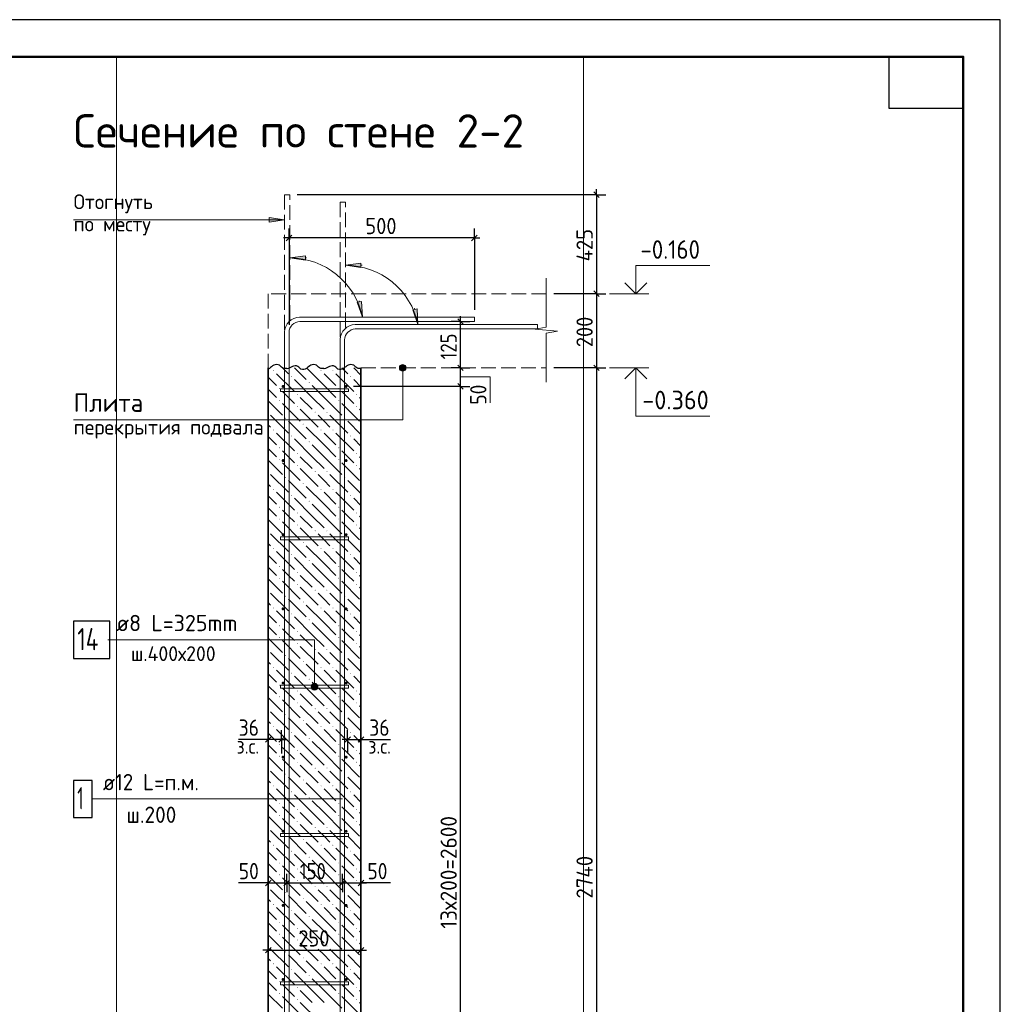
# Model space of a CAD drawing. Header units: millimetres. Extents: x 0 to 42000, y 0 to 29700.
# Tile 18 of 18: x 28773 to 42000, y 16419 to 29700. Entities that reach past the tile are written whole.
import ezdxf

# ---------------------------------------------------------------- set-up
doc = ezdxf.new("R2010")
doc.units = ezdxf.units.MM
doc.linetypes.add('______2', pattern=[270, 200, -70])
for name, color, linetype, lineweight in [('Standard', 7, 'Continuous', 25), ('ЖБ Перекрытие верхний уровень', 7, '______2', 25), ('ЖБ Стена верхний уровень', 7, 'Continuous', 35), ('Заголовок чертежа', 7, 'Continuous', 25), ('Позиционная метка диаметр_ шаг', 7, 'Continuous', 13), ('Позиционная метка линия выноска', 7, 'Continuous', 13), ('Примечания', 7, 'Continuous', 13), ('Стена фоновая арматура У1', 7, 'Continuous', 18), ('Стена фоновая арматура Х1', 7, 'Continuous', 35), ('Стена фоновая затяжка С-обр.', 52, 'Continuous', 25)]:
    doc.layers.add(name, color=color, linetype=linetype, lineweight=lineweight)
doc.layers.add('Размерная выноска', color=7, linetype='Continuous')
doc.styles.add('ISOCPEUR', font='txt')

msp = doc.modelspace()

# ---------------------------------------------------------------- hatches: boundary and pattern name
at = {"layer": 'ЖБ Стена верхний уровень', "linetype": 'Continuous', "lineweight": 18, "transparency": 33554687}
for points in [[(32191, 24965), (32198, 24972), (32204, 24965), (32198, 24959)], [(32831, 24965), (32838, 24972), (32844, 24965), (32838, 24959)], [(32991, 24965), (32998, 24972), (33004, 24965), (32998, 24959)], [(32431, 24885), (32438, 24892), (32444, 24885), (32438, 24879)], [(33231, 24885), (33238, 24892), (33244, 24885), (33238, 24879)], [(32271, 24725), (32278, 24732), (32284, 24725), (32278, 24719)], [(32671, 24805), (32678, 24812), (32684, 24805), (32678, 24799)], [(33071, 24725), (33078, 24732), (33084, 24725), (33078, 24719)], [(32271, 24565), (32278, 24572), (32284, 24565), (32278, 24559)], [(32511, 24645), (32518, 24652), (32524, 24645), (32518, 24639)], [(33071, 24565), (33078, 24572), (33084, 24565), (33078, 24559)], [(33311, 24645), (33318, 24652), (33324, 24645), (33318, 24639)], [(32511, 24485), (32518, 24492), (32524, 24485), (32518, 24479)], [(33311, 24485), (33318, 24492), (33324, 24485), (33318, 24479)], [(32351, 24325), (32358, 24332), (32364, 24325), (32358, 24319)], [(32751, 24405), (32758, 24412), (32764, 24405), (32758, 24399)], [(32911, 24405), (32918, 24412), (32924, 24405), (32918, 24399)], [(33151, 24325), (33158, 24332), (33164, 24325), (33158, 24319)], [(32191, 24165), (32198, 24172), (32204, 24165), (32198, 24159)], [(32591, 24245), (32598, 24252), (32604, 24245), (32598, 24239)], [(32831, 24165), (32838, 24172), (32844, 24165), (32838, 24159)], [(32991, 24165), (32998, 24172), (33004, 24165), (32998, 24159)], [(32431, 24085), (32438, 24092), (32444, 24085), (32438, 24079)], [(33231, 24085), (33238, 24092), (33244, 24085), (33238, 24079)], [(32271, 23925), (32278, 23932), (32284, 23925), (32278, 23919)], [(32671, 24005), (32678, 24012), (32684, 24005), (32678, 23999)], [(33071, 23925), (33078, 23932), (33084, 23925), (33078, 23919)], [(32511, 23845), (32518, 23852), (32524, 23845), (32518, 23839)], [(33311, 23845), (33318, 23852), (33324, 23845), (33318, 23839)], [(32271, 23765), (32278, 23772), (32284, 23765), (32278, 23759)], [(32511, 23685), (32518, 23692), (32524, 23685), (32518, 23679)], [(33071, 23765), (33078, 23772), (33084, 23765), (33078, 23759)], [(33311, 23685), (33318, 23692), (33324, 23685), (33318, 23679)], [(32351, 23525), (32358, 23532), (32364, 23525), (32358, 23519)], [(32751, 23605), (32758, 23612), (32764, 23605), (32758, 23599)], [(32911, 23605), (32918, 23612), (32924, 23605), (32918, 23599)], [(33151, 23525), (33158, 23532), (33164, 23525), (33158, 23519)], [(32591, 23445), (32598, 23452), (32604, 23445), (32598, 23439)], [(32191, 23365), (32198, 23372), (32204, 23365), (32198, 23359)], [(32431, 23285), (32438, 23292), (32444, 23285), (32438, 23279)], [(32831, 23365), (32838, 23372), (32844, 23365), (32838, 23359)], [(32991, 23365), (32998, 23372), (33004, 23365), (32998, 23359)], [(33231, 23285), (33238, 23292), (33244, 23285), (33238, 23279)], [(32271, 23125), (32278, 23132), (32284, 23125), (32278, 23119)], [(32671, 23205), (32678, 23212), (32684, 23205), (32678, 23199)], [(33071, 23125), (33078, 23132), (33084, 23125), (33078, 23119)], [(32511, 23045), (32518, 23052), (32524, 23045), (32518, 23039)], [(33311, 23045), (33318, 23052), (33324, 23045), (33318, 23039)], [(32271, 22965), (32278, 22972), (32284, 22965), (32278, 22959)], [(32511, 22885), (32518, 22892), (32524, 22885), (32518, 22879)], [(33071, 22965), (33078, 22972), (33084, 22965), (33078, 22959)], [(33311, 22885), (33318, 22892), (33324, 22885), (33318, 22879)], [(32351, 22725), (32358, 22732), (32364, 22725), (32358, 22719)], [(32751, 22805), (32758, 22812), (32764, 22805), (32758, 22799)], [(32911, 22805), (32918, 22812), (32924, 22805), (32918, 22799)], [(33151, 22725), (33158, 22732), (33164, 22725), (33158, 22719)], [(32591, 22645), (32598, 22652), (32604, 22645), (32598, 22639)], [(32191, 22565), (32198, 22572), (32204, 22565), (32198, 22559)], [(32431, 22485), (32438, 22492), (32444, 22485), (32438, 22479)], [(32831, 22565), (32838, 22572), (32844, 22565), (32838, 22559)], [(32991, 22565), (32998, 22572), (33004, 22565), (32998, 22559)], [(33231, 22485), (33238, 22492), (33244, 22485), (33238, 22479)], [(32271, 22325), (32278, 22332), (32284, 22325), (32278, 22319)], [(32671, 22405), (32678, 22412), (32684, 22405), (32678, 22399)], [(33071, 22325), (33078, 22332), (33084, 22325), (33078, 22319)], [(32511, 22245), (32518, 22252), (32524, 22245), (32518, 22239)], [(33311, 22245), (33318, 22252), (33324, 22245), (33318, 22239)], [(32271, 22165), (32278, 22172), (32284, 22165), (32278, 22159)], [(32511, 22085), (32518, 22092), (32524, 22085), (32518, 22079)], [(33071, 22165), (33078, 22172), (33084, 22165), (33078, 22159)], [(33311, 22085), (33318, 22092), (33324, 22085), (33318, 22079)], [(32351, 21925), (32358, 21932), (32364, 21925), (32358, 21919)], [(32751, 22005), (32758, 22012), (32764, 22005), (32758, 21999)], [(32911, 22005), (32918, 22012), (32924, 22005), (32918, 21999)], [(33151, 21925), (33158, 21932), (33164, 21925), (33158, 21919)], [(32591, 21845), (32598, 21852), (32604, 21845), (32598, 21839)], [(32191, 21765), (32198, 21772), (32204, 21765), (32198, 21759)], [(32431, 21685), (32438, 21692), (32444, 21685), (32438, 21679)], [(32831, 21765), (32838, 21772), (32844, 21765), (32838, 21759)], [(32991, 21765), (32998, 21772), (33004, 21765), (32998, 21759)], [(33231, 21685), (33238, 21692), (33244, 21685), (33238, 21679)], [(32271, 21525), (32278, 21532), (32284, 21525), (32278, 21519)], [(32671, 21605), (32678, 21612), (32684, 21605), (32678, 21599)], [(33071, 21525), (33078, 21532), (33084, 21525), (33078, 21519)], [(32511, 21445), (32518, 21452), (32524, 21445), (32518, 21439)], [(33311, 21445), (33318, 21452), (33324, 21445), (33318, 21439)], [(32271, 21365), (32278, 21372), (32284, 21365), (32278, 21359)], [(32511, 21285), (32518, 21292), (32524, 21285), (32518, 21279)], [(33071, 21365), (33078, 21372), (33084, 21365), (33078, 21359)], [(33311, 21285), (33318, 21292), (33324, 21285), (33318, 21279)], [(32351, 21125), (32358, 21132), (32364, 21125), (32358, 21119)], [(32751, 21205), (32758, 21212), (32764, 21205), (32758, 21199)], [(32911, 21205), (32918, 21212), (32924, 21205), (32918, 21199)], [(33151, 21125), (33158, 21132), (33164, 21125), (33158, 21119)], [(32591, 21045), (32598, 21052), (32604, 21045), (32598, 21039)], [(32191, 20965), (32198, 20972), (32204, 20965), (32198, 20959)], [(32431, 20885), (32438, 20892), (32444, 20885), (32438, 20879)], [(32831, 20965), (32838, 20972), (32844, 20965), (32838, 20959)], [(32991, 20965), (32998, 20972), (33004, 20965), (32998, 20959)], [(33231, 20885), (33238, 20892), (33244, 20885), (33238, 20879)], [(32271, 20725), (32278, 20732), (32284, 20725), (32278, 20719)], [(32671, 20805), (32678, 20812), (32684, 20805), (32678, 20799)], [(33071, 20725), (33078, 20732), (33084, 20725), (33078, 20719)], [(32511, 20645), (32518, 20652), (32524, 20645), (32518, 20639)], [(33311, 20645), (33318, 20652), (33324, 20645), (33318, 20639)], [(32271, 20565), (32278, 20572), (32284, 20565), (32278, 20559)], [(32511, 20485), (32518, 20492), (32524, 20485), (32518, 20479)], [(33071, 20565), (33078, 20572), (33084, 20565), (33078, 20559)], [(33311, 20485), (33318, 20492), (33324, 20485), (33318, 20479)], [(32351, 20325), (32358, 20332), (32364, 20325), (32358, 20319)], [(32751, 20405), (32758, 20412), (32764, 20405), (32758, 20399)], [(32911, 20405), (32918, 20412), (32924, 20405), (32918, 20399)], [(33151, 20325), (33158, 20332), (33164, 20325), (33158, 20319)], [(32591, 20245), (32598, 20252), (32604, 20245), (32598, 20239)], [(32191, 20165), (32198, 20172), (32204, 20165), (32198, 20159)], [(32431, 20085), (32438, 20092), (32444, 20085), (32438, 20079)], [(32831, 20165), (32838, 20172), (32844, 20165), (32838, 20159)], [(32991, 20165), (32998, 20172), (33004, 20165), (32998, 20159)], [(33231, 20085), (33238, 20092), (33244, 20085), (33238, 20079)], [(32271, 19925), (32278, 19932), (32284, 19925), (32278, 19919)], [(32671, 20005), (32678, 20012), (32684, 20005), (32678, 19999)], [(33071, 19925), (33078, 19932), (33084, 19925), (33078, 19919)], [(32511, 19845), (32518, 19852), (32524, 19845), (32518, 19839)], [(33311, 19845), (33318, 19852), (33324, 19845), (33318, 19839)], [(32271, 19765), (32278, 19772), (32284, 19765), (32278, 19759)], [(32511, 19685), (32518, 19692), (32524, 19685), (32518, 19679)], [(33071, 19765), (33078, 19772), (33084, 19765), (33078, 19759)], [(33311, 19685), (33318, 19692), (33324, 19685), (33318, 19679)], [(32351, 19525), (32358, 19532), (32364, 19525), (32358, 19519)], [(32751, 19605), (32758, 19612), (32764, 19605), (32758, 19599)], [(32911, 19605), (32918, 19612), (32924, 19605), (32918, 19599)], [(33151, 19525), (33158, 19532), (33164, 19525), (33158, 19519)], [(32591, 19445), (32598, 19452), (32604, 19445), (32598, 19439)], [(32191, 19365), (32198, 19372), (32204, 19365), (32198, 19359)], [(32431, 19285), (32438, 19292), (32444, 19285), (32438, 19279)], [(32831, 19365), (32838, 19372), (32844, 19365), (32838, 19359)], [(32991, 19365), (32998, 19372), (33004, 19365), (32998, 19359)], [(33231, 19285), (33238, 19292), (33244, 19285), (33238, 19279)], [(32271, 19125), (32278, 19132), (32284, 19125), (32278, 19119)], [(32671, 19205), (32678, 19212), (32684, 19205), (32678, 19199)], [(33071, 19125), (33078, 19132), (33084, 19125), (33078, 19119)], [(32511, 19045), (32518, 19052), (32524, 19045), (32518, 19039)], [(33311, 19045), (33318, 19052), (33324, 19045), (33318, 19039)], [(32271, 18965), (32278, 18972), (32284, 18965), (32278, 18959)], [(32511, 18885), (32518, 18892), (32524, 18885), (32518, 18879)], [(33071, 18965), (33078, 18972), (33084, 18965), (33078, 18959)], [(33311, 18885), (33318, 18892), (33324, 18885), (33318, 18879)], [(32351, 18725), (32358, 18732), (32364, 18725), (32358, 18719)], [(32751, 18805), (32758, 18812), (32764, 18805), (32758, 18799)], [(32911, 18805), (32918, 18812), (32924, 18805), (32918, 18799)], [(33151, 18725), (33158, 18732), (33164, 18725), (33158, 18719)], [(32591, 18645), (32598, 18652), (32604, 18645), (32598, 18639)], [(32191, 18565), (32198, 18572), (32204, 18565), (32198, 18559)], [(32431, 18485), (32438, 18492), (32444, 18485), (32438, 18479)], [(32831, 18565), (32838, 18572), (32844, 18565), (32838, 18559)], [(32991, 18565), (32998, 18572), (33004, 18565), (32998, 18559)], [(33231, 18485), (33238, 18492), (33244, 18485), (33238, 18479)], [(32271, 18325), (32278, 18332), (32284, 18325), (32278, 18319)], [(32671, 18405), (32678, 18412), (32684, 18405), (32678, 18399)], [(33071, 18325), (33078, 18332), (33084, 18325), (33078, 18319)], [(32511, 18245), (32518, 18252), (32524, 18245), (32518, 18239)], [(33311, 18245), (33318, 18252), (33324, 18245), (33318, 18239)], [(32271, 18165), (32278, 18172), (32284, 18165), (32278, 18159)], [(32511, 18085), (32518, 18092), (32524, 18085), (32518, 18079)], [(33071, 18165), (33078, 18172), (33084, 18165), (33078, 18159)], [(33311, 18085), (33318, 18092), (33324, 18085), (33318, 18079)], [(32351, 17925), (32358, 17932), (32364, 17925), (32358, 17919)], [(32751, 18005), (32758, 18012), (32764, 18005), (32758, 17999)], [(32911, 18005), (32918, 18012), (32924, 18005), (32918, 17999)], [(33151, 17925), (33158, 17932), (33164, 17925), (33158, 17919)], [(32591, 17845), (32598, 17852), (32604, 17845), (32598, 17839)], [(32191, 17765), (32198, 17772), (32204, 17765), (32198, 17759)], [(32431, 17685), (32438, 17692), (32444, 17685), (32438, 17679)], [(32831, 17765), (32838, 17772), (32844, 17765), (32838, 17759)], [(32991, 17765), (32998, 17772), (33004, 17765), (32998, 17759)], [(33231, 17685), (33238, 17692), (33244, 17685), (33238, 17679)], [(32271, 17525), (32278, 17532), (32284, 17525), (32278, 17519)], [(32671, 17605), (32678, 17612), (32684, 17605), (32678, 17599)], [(33071, 17525), (33078, 17532), (33084, 17525), (33078, 17519)], [(32511, 17445), (32518, 17452), (32524, 17445), (32518, 17439)], [(33311, 17445), (33318, 17452), (33324, 17445), (33318, 17439)], [(32271, 17365), (32278, 17372), (32284, 17365), (32278, 17359)], [(32511, 17285), (32518, 17292), (32524, 17285), (32518, 17279)], [(33071, 17365), (33078, 17372), (33084, 17365), (33078, 17359)], [(33311, 17285), (33318, 17292), (33324, 17285), (33318, 17279)], [(32751, 17205), (32758, 17212), (32764, 17205), (32758, 17199)], [(32911, 17205), (32918, 17212), (32924, 17205), (32918, 17199)], [(32351, 17125), (32358, 17132), (32364, 17125), (32358, 17119)], [(32591, 17045), (32598, 17052), (32604, 17045), (32598, 17039)], [(33151, 17125), (33158, 17132), (33164, 17125), (33158, 17119)], [(32191, 16965), (32198, 16972), (32204, 16965), (32198, 16959)], [(32431, 16885), (32438, 16892), (32444, 16885), (32438, 16879)], [(32831, 16965), (32838, 16972), (32844, 16965), (32838, 16959)], [(32991, 16965), (32998, 16972), (33004, 16965), (32998, 16959)], [(33231, 16885), (33238, 16892), (33244, 16885), (33238, 16879)], [(32671, 16805), (32678, 16812), (32684, 16805), (32678, 16799)], [(32271, 16725), (32278, 16732), (32284, 16725), (32278, 16719)], [(32511, 16645), (32518, 16652), (32524, 16645), (32518, 16639)], [(33071, 16725), (33078, 16732), (33084, 16725), (33078, 16719)], [(33311, 16645), (33318, 16652), (33324, 16645), (33318, 16639)], [(32271, 16565), (32278, 16572), (32284, 16565), (32278, 16559)], [(32511, 16485), (32518, 16492), (32524, 16485), (32518, 16479)], [(33071, 16565), (33078, 16572), (33084, 16565), (33078, 16559)], [(33311, 16485), (33318, 16492), (33324, 16485), (33318, 16479)]]:
    msp.add_hatch(color=7, dxfattribs=at).paths.add_polyline_path(points, flags=16)
at = {"layer": 'Позиционная метка линия выноска', "linetype": 'Continuous', "lineweight": 13, "transparency": 33554687}
for points in [[(33978, 25026), (33901, 25026), (33894, 25003)], [(33978, 25026), (33894, 25003), (33984, 25003)], [(33984, 25003), (33894, 25003), (33901, 24981)], [(33962, 25042), (33917, 25042), (33901, 25026)], [(33962, 25042), (33901, 25026), (33978, 25026)], [(33984, 25003), (33901, 24981), (33978, 24981)], [(33978, 24981), (33901, 24981), (33917, 24965)], [(33917, 25042), (33962, 25042), (33939, 25048)], [(33978, 24981), (33917, 24965), (33962, 24965)], [(33962, 24965), (33917, 24965), (33939, 24958)], [(32790, 20726), (32712, 20726), (32706, 20703)], [(32790, 20726), (32706, 20703), (32796, 20703)], [(32773, 20742), (32728, 20742), (32712, 20726)], [(32773, 20742), (32712, 20726), (32790, 20726)], [(32728, 20742), (32773, 20742), (32751, 20748)], [(32796, 20703), (32706, 20703), (32712, 20681)], [(32796, 20703), (32712, 20681), (32790, 20681)], [(32790, 20681), (32712, 20681), (32728, 20665)], [(32790, 20681), (32728, 20665), (32773, 20665)], [(32773, 20665), (32728, 20665), (32751, 20658)]]:
    msp.add_hatch(color=7, dxfattribs=at).paths.add_polyline_path(points)
at = {"layer": 'Примечания', "linetype": 'Continuous', "lineweight": 13, "transparency": 33554687}
for points in [[(32136, 26970), (32346, 27000), (32136, 27030)], [(32626, 26517), (32416, 26487), (32626, 26457)], [(33376, 26417), (33166, 26387), (33376, 26357)]]:
    msp.add_hatch(color=7, dxfattribs=at).paths.add_polyline_path(points)
for points in [[(33383, 25900), (33395, 25688), (33324, 25888)], [(34133, 25799), (34145, 25588), (34074, 25787)]]:
    msp.add_hatch(color=7, dxfattribs=at).paths.add_polyline_path(points, flags=16)
at = {"layer": 'Стена фоновая арматура У1', "linetype": 'Continuous', "lineweight": 13, "transparency": 33554687}
for points in [[(32346, 24753), (32344, 24761), (32340, 24767), (32334, 24772), (32326, 24773), (32318, 24772), (32312, 24767), (32307, 24761), (32306, 24753), (32307, 24746), (32312, 24739), (32318, 24735), (32326, 24733), (32334, 24735), (32340, 24739), (32344, 24746)], [(33196, 24753), (33194, 24761), (33190, 24767), (33184, 24772), (33176, 24773), (33168, 24772), (33162, 24767), (33157, 24761), (33156, 24753), (33157, 24746), (33162, 24739), (33168, 24735), (33176, 24733), (33184, 24735), (33190, 24739), (33194, 24746)], [(32346, 23753), (32344, 23761), (32340, 23767), (32334, 23772), (32326, 23773), (32318, 23772), (32312, 23767), (32307, 23761), (32306, 23753), (32307, 23746), (32312, 23739), (32318, 23735), (32326, 23733), (32334, 23735), (32340, 23739), (32344, 23746)], [(33196, 23753), (33194, 23761), (33190, 23767), (33184, 23772), (33176, 23773), (33168, 23772), (33162, 23767), (33157, 23761), (33156, 23753), (33157, 23746), (33162, 23739), (33168, 23735), (33176, 23733), (33184, 23735), (33190, 23739), (33194, 23746)], [(32346, 22753), (32344, 22761), (32340, 22767), (32334, 22772), (32326, 22773), (32318, 22772), (32312, 22767), (32307, 22761), (32306, 22753), (32307, 22746), (32312, 22739), (32318, 22735), (32326, 22733), (32334, 22735), (32340, 22739), (32344, 22746)], [(33196, 22753), (33194, 22761), (33190, 22767), (33184, 22772), (33176, 22773), (33168, 22772), (33162, 22767), (33157, 22761), (33156, 22753), (33157, 22746), (33162, 22739), (33168, 22735), (33176, 22733), (33184, 22735), (33190, 22739), (33194, 22746)], [(32346, 21753), (32344, 21761), (32340, 21767), (32334, 21772), (32326, 21773), (32318, 21772), (32312, 21767), (32307, 21761), (32306, 21753), (32307, 21746), (32312, 21739), (32318, 21735), (32326, 21733), (32334, 21735), (32340, 21739), (32344, 21746)], [(33196, 21753), (33194, 21761), (33190, 21767), (33184, 21772), (33176, 21773), (33168, 21772), (33162, 21767), (33157, 21761), (33156, 21753), (33157, 21746), (33162, 21739), (33168, 21735), (33176, 21733), (33184, 21735), (33190, 21739), (33194, 21746)], [(32346, 20753), (32344, 20761), (32340, 20767), (32334, 20772), (32326, 20773), (32318, 20772), (32312, 20767), (32307, 20761), (32306, 20753), (32307, 20746), (32312, 20739), (32318, 20735), (32326, 20733), (32334, 20735), (32340, 20739), (32344, 20746)], [(33196, 20753), (33194, 20761), (33190, 20767), (33184, 20772), (33176, 20773), (33168, 20772), (33162, 20767), (33157, 20761), (33156, 20753), (33157, 20746), (33162, 20739), (33168, 20735), (33176, 20733), (33184, 20735), (33190, 20739), (33194, 20746)], [(32346, 19753), (32344, 19761), (32340, 19767), (32334, 19772), (32326, 19773), (32318, 19772), (32312, 19767), (32307, 19761), (32306, 19753), (32307, 19746), (32312, 19739), (32318, 19735), (32326, 19733), (32334, 19735), (32340, 19739), (32344, 19746)], [(33196, 19753), (33194, 19761), (33190, 19767), (33184, 19772), (33176, 19773), (33168, 19772), (33162, 19767), (33157, 19761), (33156, 19753), (33157, 19746), (33162, 19739), (33168, 19735), (33176, 19733), (33184, 19735), (33190, 19739), (33194, 19746)], [(32346, 18753), (32344, 18761), (32340, 18767), (32334, 18772), (32326, 18773), (32318, 18772), (32312, 18767), (32307, 18761), (32306, 18753), (32307, 18746), (32312, 18739), (32318, 18735), (32326, 18733), (32334, 18735), (32340, 18739), (32344, 18746)], [(33196, 18753), (33194, 18761), (33190, 18767), (33184, 18772), (33176, 18773), (33168, 18772), (33162, 18767), (33157, 18761), (33156, 18753), (33157, 18746), (33162, 18739), (33168, 18735), (33176, 18733), (33184, 18735), (33190, 18739), (33194, 18746)], [(32346, 17753), (32344, 17761), (32340, 17767), (32334, 17772), (32326, 17773), (32318, 17772), (32312, 17767), (32307, 17761), (32306, 17753), (32307, 17746), (32312, 17739), (32318, 17735), (32326, 17733), (32334, 17735), (32340, 17739), (32344, 17746)], [(33196, 17753), (33194, 17761), (33190, 17767), (33184, 17772), (33176, 17773), (33168, 17772), (33162, 17767), (33157, 17761), (33156, 17753), (33157, 17746), (33162, 17739), (33168, 17735), (33176, 17733), (33184, 17735), (33190, 17739), (33194, 17746)], [(32346, 16753), (32344, 16761), (32340, 16767), (32334, 16772), (32326, 16773), (32318, 16772), (32312, 16767), (32307, 16761), (32306, 16753), (32307, 16746), (32312, 16739), (32318, 16735), (32326, 16733), (32334, 16735), (32340, 16739), (32344, 16746)], [(33196, 16753), (33194, 16761), (33190, 16767), (33184, 16772), (33176, 16773), (33168, 16772), (33162, 16767), (33157, 16761), (33156, 16753), (33157, 16746), (33162, 16739), (33168, 16735), (33176, 16733), (33184, 16735), (33190, 16739), (33194, 16746)]]:
    msp.add_hatch(color=7, dxfattribs=at).paths.add_polyline_path(points)

# ---------------------------------------------------------------- linework, layer by layer
at = {"layer": 'Standard', "color": 254, "linetype": 'Continuous', "lineweight": 13, "true_color": 0xc4c4ff, "transparency": 33554687}
msp.add_line((30081, 29200), (30081, 7803), dxfattribs=at)
at = {"layer": 'Standard', "color": 7, "linetype": 'Continuous', "lineweight": 35, "transparency": 33554687}
for p, q in [((41500, 27600), (41500, 20500)), ((41500, 27200), (41500, 20100))]:
    msp.add_line(p, q, dxfattribs=at)
at = {"layer": 'Standard', "color": 7, "linetype": 'Continuous', "lineweight": 25, "transparency": 33554687}
for p, q in [((36516, 27376), (36591, 27301)), ((32443, 26794), (32368, 26719)), ((34943, 26794), (34868, 26719)), ((36516, 26041), (36591, 25966)), ((34756, 25591), (34681, 25666)), ((34756, 24966), (34681, 25041)), ((36516, 25041), (36591, 24966)), ((34756, 24716), (34681, 24791)), ((32163, 20028), (32088, 19953)), ((32343, 20028), (32268, 19953)), ((33158, 19953), (33233, 20028)), ((33338, 19953), (33413, 20028)), ((32088, 18019), (32163, 18094)), ((32338, 18019), (32413, 18094)), ((33088, 18019), (33163, 18094)), ((33338, 18019), (33413, 18094)), ((32088, 17112), (32163, 17187)), ((33338, 17112), (33413, 17187))]:
    msp.add_line(p, q, dxfattribs=at)
at = {"layer": 'Standard', "color": 7, "linetype": 'Continuous', "lineweight": -3, "transparency": 33554687}
for p, q in [((36553, 27338), (36553, 27413)), ((36553, 27338), (32516, 27338)), ((36553, 27338), (36428, 27338)), ((36553, 27338), (36678, 27338)), ((32406, 26757), (32406, 26882)), ((34906, 26757), (34906, 26882)), ((32406, 26757), (32331, 26757)), ((32406, 26757), (32406, 26632)), ((32406, 26757), (32406, 25584)), ((34906, 26757), (32406, 26757)), ((34906, 26757), (34906, 26632)), ((34906, 26757), (34906, 25788)), ((34906, 26757), (34981, 26757)), ((36553, 26003), (36428, 26003)), ((36553, 26003), (36678, 26003)), ((36553, 26003), (36553, 25003)), ((34719, 25628), (34719, 25703)), ((34719, 25628), (34594, 25628)), ((34719, 25628), (34844, 25628)), ((34719, 25628), (34719, 25628)), ((34719, 25003), (34719, 25628)), ((34719, 25003), (34594, 25003)), ((34719, 25003), (34844, 25003)), ((34719, 25003), (34719, 25003)), ((34719, 24753), (34719, 25003)), ((36553, 25003), (36428, 25003)), ((36553, 25003), (36678, 25003)), ((36553, 25003), (36553, 11303)), ((34719, 24753), (34594, 24753)), ((34719, 24753), (34844, 24753)), ((32126, 19991), (32126, 20116)), ((32306, 19991), (32306, 20116)), ((33196, 19991), (33196, 20116)), ((33376, 19991), (33376, 20116)), ((32126, 19991), (32051, 19991)), ((32126, 19991), (32126, 19866)), ((32126, 19991), (32126, 19991)), ((32306, 19991), (32126, 19991)), ((32306, 19991), (32306, 19866)), ((32306, 19991), (32306, 19803)), ((32306, 19991), (32381, 19991)), ((33196, 19991), (33121, 19991)), ((33196, 19991), (33196, 19866)), ((33196, 19991), (33196, 19803)), ((33196, 19991), (33376, 19991)), ((33376, 19991), (33376, 19866)), ((33376, 19991), (33376, 19991)), ((33376, 19991), (33451, 19991)), ((32126, 18056), (32126, 18181)), ((32376, 18056), (32376, 18181)), ((33126, 18056), (33126, 18181)), ((33376, 18056), (33376, 18181)), ((32126, 18056), (32051, 18056)), ((32126, 18056), (32126, 17931)), ((32126, 18056), (32126, 18056)), ((32126, 18056), (32376, 18056)), ((32376, 18056), (32376, 17931)), ((32376, 18056), (32376, 18056)), ((32376, 18056), (33126, 18056)), ((33126, 18056), (33126, 17931)), ((33126, 18056), (33126, 18056)), ((33126, 18056), (33376, 18056)), ((33376, 18056), (33376, 17931)), ((33376, 18056), (33376, 18056)), ((33376, 18056), (33451, 18056)), ((32126, 17149), (32126, 17274)), ((33376, 17149), (33376, 17274)), ((32126, 17149), (32051, 17149)), ((32126, 17149), (32126, 17024)), ((32126, 17149), (32126, 17149)), ((32126, 17149), (33376, 17149)), ((33376, 17149), (33376, 17024)), ((33376, 17149), (33376, 17149)), ((33376, 17149), (33451, 17149))]:
    msp.add_line(p, q, dxfattribs=at)
at = {"layer": 'Standard', "color": 7, "linetype": 'Continuous', "lineweight": 50, "transparency": 33554687}
msp.add_line((41500, 27100), (41500, 23200), dxfattribs=at)
at = {"layer": 'Standard', "color": 7, "linetype": 'Continuous', "lineweight": 13, "transparency": 33554687}
for p, q in [((36728, 26003), (37258, 26003)), ((36728, 25003), (37258, 25003))]:
    msp.add_line(p, q, dxfattribs=at)
at = {"layer": 'Standard', "color": 7, "linetype": 'Continuous', "lineweight": 25, "transparency": 33554687}
for points in [[(0, 0), (42000, 0), (42000, 29700), (0, 29700), (0, 0)], [(41500, 29200), (41500, 28500), (40500, 28500), (40500, 29200), (41500, 29200)]]:
    msp.add_lwpolyline(points, close=True, dxfattribs=at)
at = {"layer": 'Standard', "color": 7, "linetype": 'Continuous', "lineweight": 50, "transparency": 33554687}
msp.add_lwpolyline([(2000, 29200), (41500, 29200), (41500, 500), (2000, 500), (2000, 29200)], close=True, dxfattribs=at)
at = {"layer": 'Standard', "color": 7, "linetype": 'Continuous', "lineweight": 13, "transparency": 33554687}
for points in [[(41500, 29200), (23000, 29200), (23000, 6000), (41500, 6000), (41500, 29200)], [(37084, 26003), (37084, 26383), (38084, 26383)], [(37084, 25003), (37084, 24353), (38084, 24353)], [(34719, 24884), (35119, 24884), (35119, 24534)]]:
    msp.add_lwpolyline(points, dxfattribs=at)
at = {"layer": 'Standard', "color": 254, "linetype": 'Continuous', "lineweight": 13, "true_color": 0xc4c4ff, "transparency": 33554687}
msp.add_lwpolyline([(30081, 7803), (36376, 7803), (36376, 29200)], dxfattribs=at)
at = {"layer": 'Standard', "color": 7, "linetype": 'Continuous', "lineweight": -3, "transparency": 33554687}
for points in [[(36553, 27338), (36553, 26352), (36553, 26352), (36553, 26003)], [(36553, 26003), (36536, 26003), (36536, 26003), (36536, 26003), (36536, 26003), (36536, 26003), (36536, 26003), (35976, 26003)], [(36553, 25003), (36536, 25003), (36536, 25003), (36536, 25003), (36536, 25003), (35976, 25003)], [(34719, 24753), (34702, 24753), (34702, 24753), (33276, 24753)], [(34719, 11753), (34719, 12126), (34719, 12126), (34719, 24753)]]:
    msp.add_lwpolyline(points, dxfattribs=at)
at = {"layer": 'Standard', "color": 7, "linetype": 'Continuous', "lineweight": 35, "transparency": 33554687}
for points in [[(36935, 26152), (37084, 26003), (37232, 26152)], [(36935, 24855), (37084, 25003), (37232, 24855)]]:
    msp.add_lwpolyline(points, dxfattribs=at)
at = {"layer": 'ЖБ Перекрытие верхний уровень', "color": 7, "linetype": '______2', "lineweight": 18, "transparency": 33554687}
for p, q in [((32126, 26003), (32126, 25003)), ((35876, 26003), (32126, 26003)), ((33376, 25003), (35876, 25003))]:
    msp.add_line(p, q, dxfattribs=at)
at = {"layer": 'ЖБ Стена верхний уровень', "color": 7, "linetype": 'Continuous', "lineweight": 35, "transparency": 33554687}
for p, q in [((32126, 25003), (32126, 11303)), ((33376, 11303), (33376, 25003))]:
    msp.add_line(p, q, dxfattribs=at)
at = {"layer": 'ЖБ Стена верхний уровень', "color": 9, "linetype": 'Continuous', "lineweight": 18, "true_color": 0xc7c7c7, "transparency": 33554687}
for p, q in [((32320, 25003), (32398, 24925)), ((32480, 25003), (32638, 24845)), ((32878, 24765), (32640, 25003)), ((33120, 25003), (33198, 24925)), ((33280, 25003), (33376, 24907)), ((32126, 24877), (32238, 24765)), ((32238, 24925), (32478, 24685)), ((32718, 24605), (32478, 24845)), ((32878, 24925), (33038, 24765)), ((33038, 24925), (33278, 24685)), ((33376, 24747), (33278, 24845)), ((32126, 24717), (32238, 24605)), ((32718, 24765), (32878, 24605)), ((32878, 24765), (33038, 24605)), ((32398, 24605), (32318, 24685)), ((32478, 24525), (32398, 24605)), ((32558, 24605), (32718, 24445)), ((32718, 24605), (32878, 24445)), ((32878, 24605), (33118, 24365)), ((33198, 24605), (33118, 24685)), ((33278, 24525), (33198, 24605)), ((33358, 24605), (33376, 24587)), ((32126, 24557), (32318, 24365)), ((32318, 24525), (32558, 24285)), ((32558, 24445), (32798, 24205)), ((33118, 24525), (33358, 24285)), ((33358, 24445), (33376, 24427)), ((32158, 24365), (32398, 24125)), ((32878, 24285), (32798, 24365)), ((32958, 24365), (33198, 24125)), ((32158, 24205), (32126, 24237)), ((32398, 24285), (32638, 24045)), ((32878, 23965), (32638, 24205)), ((32958, 24205), (32878, 24285)), ((33198, 24285), (33376, 24107)), ((32126, 24077), (32238, 23965)), ((32238, 24125), (32478, 23885)), ((32718, 23805), (32478, 24045)), ((32878, 24125), (33038, 23965)), ((33038, 24125), (33278, 23885)), ((33376, 23947), (33278, 24045)), ((32126, 23917), (32238, 23805)), ((32718, 23965), (32878, 23805)), ((32878, 23965), (33038, 23805)), ((32398, 23805), (32318, 23885)), ((32478, 23725), (32398, 23805)), ((32558, 23805), (32718, 23645)), ((32718, 23805), (32878, 23645)), ((32878, 23805), (33118, 23565)), ((33198, 23805), (33118, 23885)), ((33278, 23725), (33198, 23805)), ((33358, 23805), (33376, 23787)), ((32126, 23757), (32318, 23565)), ((32318, 23725), (32558, 23485)), ((32558, 23645), (32798, 23405)), ((33118, 23725), (33358, 23485)), ((33358, 23645), (33376, 23627)), ((32158, 23565), (32398, 23325)), ((32878, 23485), (32798, 23565)), ((32958, 23565), (33198, 23325)), ((32158, 23405), (32126, 23437)), ((32398, 23485), (32638, 23245)), ((32878, 23165), (32638, 23405)), ((32958, 23405), (32878, 23485)), ((33198, 23485), (33376, 23307)), ((32126, 23277), (32238, 23165)), ((32238, 23325), (32478, 23085)), ((32718, 23005), (32478, 23245)), ((32878, 23325), (33038, 23165)), ((33038, 23325), (33278, 23085)), ((33376, 23147), (33278, 23245)), ((32126, 23117), (32238, 23005)), ((32718, 23165), (32878, 23005)), ((32878, 23165), (33038, 23005)), ((32398, 23005), (32318, 23085)), ((32478, 22925), (32398, 23005)), ((32558, 23005), (32718, 22845)), ((32718, 23005), (32878, 22845)), ((32878, 23005), (33118, 22765)), ((33198, 23005), (33118, 23085)), ((33278, 22925), (33198, 23005)), ((33358, 23005), (33376, 22987)), ((32126, 22957), (32318, 22765)), ((32318, 22925), (32558, 22685)), ((32558, 22845), (32798, 22605)), ((33118, 22925), (33358, 22685)), ((33358, 22845), (33376, 22827)), ((32158, 22765), (32398, 22525)), ((32878, 22685), (32798, 22765)), ((32958, 22765), (33198, 22525)), ((32158, 22605), (32126, 22637)), ((32398, 22685), (32638, 22445)), ((32878, 22365), (32638, 22605)), ((32958, 22605), (32878, 22685)), ((33198, 22685), (33376, 22507)), ((32126, 22477), (32238, 22365)), ((32238, 22525), (32478, 22285)), ((32718, 22205), (32478, 22445)), ((32878, 22525), (33038, 22365)), ((33038, 22525), (33278, 22285)), ((33376, 22347), (33278, 22445)), ((32126, 22317), (32238, 22205)), ((32718, 22365), (32878, 22205)), ((32878, 22365), (33038, 22205)), ((32398, 22205), (32318, 22285)), ((32478, 22125), (32398, 22205)), ((32558, 22205), (32718, 22045)), ((32718, 22205), (32878, 22045)), ((32878, 22205), (33118, 21965)), ((33198, 22205), (33118, 22285)), ((33278, 22125), (33198, 22205)), ((33358, 22205), (33376, 22187)), ((32126, 22157), (32318, 21965)), ((32318, 22125), (32558, 21885)), ((33118, 22125), (33358, 21885)), ((32158, 21965), (32398, 21725)), ((32558, 22045), (32798, 21805)), ((32878, 21885), (32798, 21965)), ((32958, 21965), (33198, 21725)), ((33358, 22045), (33376, 22027)), ((32158, 21805), (32126, 21837)), ((32398, 21885), (32638, 21645)), ((32878, 21565), (32638, 21805)), ((32958, 21805), (32878, 21885)), ((33198, 21885), (33376, 21707)), ((32126, 21677), (32238, 21565)), ((32238, 21725), (32478, 21485)), ((32878, 21725), (33038, 21565)), ((33038, 21725), (33278, 21485)), ((32126, 21517), (32238, 21405)), ((32718, 21405), (32478, 21645)), ((32718, 21565), (32878, 21405)), ((32878, 21565), (33038, 21405)), ((33376, 21547), (33278, 21645)), ((32398, 21405), (32318, 21485)), ((32478, 21325), (32398, 21405)), ((32558, 21405), (32718, 21245)), ((32718, 21405), (32878, 21245)), ((32878, 21405), (33118, 21165)), ((33198, 21405), (33118, 21485)), ((33278, 21325), (33198, 21405)), ((33358, 21405), (33376, 21387)), ((32126, 21357), (32318, 21165)), ((32318, 21325), (32558, 21085)), ((33118, 21325), (33358, 21085)), ((32158, 21165), (32398, 20925)), ((32558, 21245), (32798, 21005)), ((32878, 21085), (32798, 21165)), ((32958, 21165), (33198, 20925)), ((33358, 21245), (33376, 21227)), ((32158, 21005), (32126, 21037)), ((32398, 21085), (32638, 20845)), ((32878, 20765), (32638, 21005)), ((32958, 21005), (32878, 21085)), ((33198, 21085), (33376, 20907)), ((32126, 20877), (32238, 20765)), ((32238, 20925), (32478, 20685)), ((32878, 20925), (33038, 20765)), ((33038, 20925), (33278, 20685)), ((32718, 20605), (32478, 20845)), ((32718, 20765), (32878, 20605)), ((32878, 20765), (33038, 20605)), ((33376, 20747), (33278, 20845)), ((32126, 20717), (32238, 20605)), ((32398, 20605), (32318, 20685)), ((32478, 20525), (32398, 20605)), ((32558, 20605), (32718, 20445)), ((32718, 20605), (32878, 20445)), ((32878, 20605), (33118, 20365)), ((33198, 20605), (33118, 20685)), ((33278, 20525), (33198, 20605)), ((33358, 20605), (33376, 20587)), ((32126, 20557), (32318, 20365)), ((32318, 20525), (32558, 20285)), ((33118, 20525), (33358, 20285)), ((32158, 20365), (32398, 20125)), ((32558, 20445), (32798, 20205)), ((32878, 20285), (32798, 20365)), ((32958, 20365), (33198, 20125)), ((33358, 20445), (33376, 20427)), ((32158, 20205), (32126, 20237)), ((32398, 20285), (32638, 20045)), ((32878, 19965), (32638, 20205)), ((32958, 20205), (32878, 20285)), ((33198, 20285), (33376, 20107)), ((32126, 20077), (32238, 19965)), ((32238, 20125), (32478, 19885)), ((32878, 20125), (33038, 19965)), ((33038, 20125), (33278, 19885)), ((32718, 19805), (32478, 20045)), ((32718, 19965), (32878, 19805)), ((32878, 19965), (33038, 19805)), ((33376, 19947), (33278, 20045)), ((32126, 19917), (32238, 19805)), ((32398, 19805), (32318, 19885)), ((32478, 19725), (32398, 19805)), ((32558, 19805), (32718, 19645)), ((32718, 19805), (32878, 19645)), ((32878, 19805), (33118, 19565)), ((33198, 19805), (33118, 19885)), ((33278, 19725), (33198, 19805)), ((33358, 19805), (33376, 19787)), ((32126, 19757), (32318, 19565)), ((32318, 19725), (32558, 19485)), ((33118, 19725), (33358, 19485)), ((32158, 19565), (32398, 19325)), ((32558, 19645), (32798, 19405)), ((32878, 19485), (32798, 19565)), ((32958, 19565), (33198, 19325)), ((33358, 19645), (33376, 19627)), ((32158, 19405), (32126, 19437)), ((32398, 19485), (32638, 19245)), ((32878, 19165), (32638, 19405)), ((32958, 19405), (32878, 19485)), ((33198, 19485), (33376, 19307)), ((32126, 19277), (32238, 19165)), ((32238, 19325), (32478, 19085)), ((32878, 19325), (33038, 19165)), ((33038, 19325), (33278, 19085)), ((32718, 19005), (32478, 19245)), ((32718, 19165), (32878, 19005)), ((32878, 19165), (33038, 19005)), ((33376, 19147), (33278, 19245)), ((32126, 19117), (32238, 19005)), ((32398, 19005), (32318, 19085)), ((32478, 18925), (32398, 19005)), ((32558, 19005), (32718, 18845)), ((32718, 19005), (32878, 18845)), ((32878, 19005), (33118, 18765)), ((33198, 19005), (33118, 19085)), ((33278, 18925), (33198, 19005)), ((33358, 19005), (33376, 18987)), ((32126, 18957), (32318, 18765)), ((32318, 18925), (32558, 18685)), ((33118, 18925), (33358, 18685)), ((32158, 18765), (32398, 18525)), ((32558, 18845), (32798, 18605)), ((32878, 18685), (32798, 18765)), ((32958, 18765), (33198, 18525)), ((33358, 18845), (33376, 18827)), ((32158, 18605), (32126, 18637)), ((32398, 18685), (32638, 18445)), ((32878, 18365), (32638, 18605)), ((32958, 18605), (32878, 18685)), ((33198, 18685), (33376, 18507)), ((32126, 18477), (32238, 18365)), ((32238, 18525), (32478, 18285)), ((32878, 18525), (33038, 18365)), ((33038, 18525), (33278, 18285)), ((32718, 18205), (32478, 18445)), ((32718, 18365), (32878, 18205)), ((32878, 18365), (33038, 18205)), ((33376, 18347), (33278, 18445)), ((32126, 18317), (32238, 18205)), ((32398, 18205), (32318, 18285)), ((32478, 18125), (32398, 18205)), ((32558, 18205), (32718, 18045)), ((32718, 18205), (32878, 18045)), ((32878, 18205), (33118, 17965)), ((33198, 18205), (33118, 18285)), ((33278, 18125), (33198, 18205)), ((33358, 18205), (33376, 18187)), ((32126, 18157), (32318, 17965)), ((32318, 18125), (32558, 17885)), ((33118, 18125), (33358, 17885)), ((32158, 17965), (32398, 17725)), ((32558, 18045), (32798, 17805)), ((32878, 17885), (32798, 17965)), ((32958, 17965), (33198, 17725)), ((33358, 18045), (33376, 18027)), ((32158, 17805), (32126, 17837)), ((32398, 17885), (32638, 17645)), ((32878, 17565), (32638, 17805)), ((32958, 17805), (32878, 17885)), ((33198, 17885), (33376, 17707)), ((32126, 17677), (32238, 17565)), ((32238, 17725), (32478, 17485)), ((32878, 17725), (33038, 17565)), ((33038, 17725), (33278, 17485)), ((32718, 17405), (32478, 17645)), ((32718, 17565), (32878, 17405)), ((32878, 17565), (33038, 17405)), ((33376, 17547), (33278, 17645)), ((32126, 17517), (32238, 17405)), ((32398, 17405), (32318, 17485)), ((32478, 17325), (32398, 17405)), ((32558, 17405), (32718, 17245)), ((32718, 17405), (32878, 17245)), ((32878, 17405), (33118, 17165)), ((33198, 17405), (33118, 17485)), ((33278, 17325), (33198, 17405)), ((33358, 17405), (33376, 17387)), ((32126, 17357), (32318, 17165)), ((32318, 17325), (32558, 17085)), ((33118, 17325), (33358, 17085)), ((32158, 17165), (32398, 16925)), ((32558, 17245), (32798, 17005)), ((32878, 17085), (32798, 17165)), ((32958, 17165), (33198, 16925)), ((33358, 17245), (33376, 17227)), ((32158, 17005), (32126, 17037)), ((32398, 17085), (32638, 16845)), ((32878, 16765), (32638, 17005)), ((32958, 17005), (32878, 17085)), ((33198, 17085), (33376, 16907)), ((32126, 16877), (32238, 16765)), ((32238, 16925), (32478, 16685)), ((32878, 16925), (33038, 16765)), ((33038, 16925), (33278, 16685)), ((32718, 16605), (32478, 16845)), ((32718, 16765), (32878, 16605)), ((32878, 16765), (33038, 16605)), ((33376, 16747), (33278, 16845)), ((32126, 16717), (32238, 16605)), ((32398, 16605), (32318, 16685)), ((32478, 16525), (32398, 16605)), ((32558, 16605), (32718, 16445)), ((32718, 16605), (32878, 16445)), ((32878, 16605), (33118, 16365)), ((33198, 16605), (33118, 16685)), ((33278, 16525), (33198, 16605)), ((33358, 16605), (33376, 16587)), ((32126, 16557), (32318, 16365)), ((32318, 16525), (32558, 16285)), ((33118, 16525), (33358, 16285)), ((32558, 16445), (32798, 16205)), ((33358, 16445), (33376, 16427))]:
    msp.add_line(p, q, dxfattribs=at)
at = {"layer": 'Позиционная метка линия выноска', "color": 7, "linetype": 'Continuous', "lineweight": 13, "transparency": 33554687}
for p, q in [((33894, 25003), (33894, 25003)), ((33939, 25048), (33939, 25048)), ((33984, 25003), (33984, 25003)), ((33939, 24958), (33939, 24958)), ((32751, 20748), (32751, 20748)), ((32706, 20703), (32706, 20703)), ((32751, 20658), (32751, 20658)), ((32796, 20703), (32796, 20703)), ((29750, 19189), (33126, 19189))]:
    msp.add_line(p, q, dxfattribs=at)
for points in [[(33939, 25003), (33939, 24305), (29500, 24305)], [(29960, 21335), (32751, 21335), (32751, 20703)]]:
    msp.add_lwpolyline(points, dxfattribs=at)
for centre in [(33939, 25003), (32751, 20703)]:
    msp.add_circle(centre, 45, dxfattribs=at)
at = {"layer": 'Примечания', "color": 7, "linetype": '______2', "lineweight": 13, "transparency": 33554687}
for p, q in [((32416, 27338), (32346, 27338)), ((32346, 27338), (32346, 25488)), ((32416, 25650), (32416, 27338)), ((33166, 27238), (33096, 27238)), ((33096, 27238), (33096, 25388)), ((33166, 25550), (33166, 27238))]:
    msp.add_line(p, q, dxfattribs=at)
at = {"layer": 'Примечания', "color": 7, "linetype": 'Continuous', "lineweight": 13, "transparency": 33554687}
for p, q in [((29500, 27000), (32346, 27000)), ((32136, 27000), (32121, 27000)), ((32346, 27000), (32136, 27030)), ((32136, 27030), (32136, 26970)), ((32136, 26970), (32346, 27000)), ((32346, 27000), (32346, 27000)), ((32346, 27000), (32346, 27000)), ((32346, 27000), (32346, 27000)), ((32626, 26517), (32416, 26487)), ((32416, 26487), (32416, 26487)), ((32416, 26487), (32416, 26487)), ((32416, 26487), (32416, 26487)), ((32416, 26487), (32626, 26457)), ((32626, 26457), (32626, 26517)), ((32626, 26487), (32641, 26487)), ((33376, 26417), (33166, 26387)), ((33166, 26387), (33166, 26387)), ((33166, 26387), (33166, 26387)), ((33166, 26387), (33166, 26387)), ((33166, 26387), (33376, 26357)), ((33376, 26357), (33376, 26417)), ((33376, 26387), (33391, 26387)), ((35876, 26212), (35876, 25554)), ((33324, 25888), (33383, 25900)), ((33353, 25894), (33350, 25909)), ((33383, 25900), (33395, 25688)), ((33395, 25688), (33324, 25888)), ((34074, 25787), (34133, 25799)), ((34145, 25588), (34074, 25787)), ((34103, 25793), (34100, 25808)), ((34133, 25799), (34145, 25588)), ((33395, 25688), (33395, 25688)), ((33395, 25688), (33395, 25688)), ((33395, 25688), (33395, 25688)), ((34145, 25588), (34145, 25588)), ((34145, 25588), (34145, 25588)), ((34145, 25588), (34145, 25588)), ((35876, 25554), (35726, 25526)), ((35726, 25526), (36026, 25498)), ((36026, 25498), (35876, 25470)), ((35876, 25470), (35876, 24812)), ((35876, 24812), (35876, 24812))]:
    msp.add_line(p, q, dxfattribs=at)
at = {"layer": 'Примечания', "color": 7, "linetype": 'Continuous', "lineweight": 25, "transparency": 33554687}
for points in [[(32376, 24994), (32357, 24994), (32337, 24997), (32319, 25004), (32305, 25015), (32292, 25028), (32278, 25039), (32259, 25045), (32240, 25049), (32220, 25045), (32202, 25038), (32185, 25030), (32170, 25019), (32156, 25007), (32142, 24996), (32126, 24987)], [(32876, 24994), (32857, 24994), (32837, 24997), (32819, 25004), (32805, 25015), (32792, 25028), (32778, 25039), (32759, 25045), (32740, 25049), (32720, 25045), (32702, 25038), (32685, 25030), (32670, 25019), (32656, 25007), (32642, 24996), (32625, 24987), (32606, 24982), (32586, 24983), (32566, 24988), (32552, 24999), (32539, 25011), (32525, 25023), (32508, 25031), (32488, 25033), (32468, 25028), (32451, 25021), (32434, 25012), (32416, 25004), (32399, 24996), (32380, 24992), (32376, 24992)], [(33376, 24994), (33357, 24994), (33337, 24997), (33319, 25004), (33305, 25015), (33292, 25028), (33278, 25039), (33259, 25045), (33240, 25049), (33220, 25045), (33202, 25038), (33185, 25030), (33170, 25019), (33156, 25007), (33142, 24996), (33125, 24987), (33106, 24982), (33086, 24983), (33066, 24988), (33052, 24999), (33039, 25011), (33025, 25023), (33008, 25031), (32988, 25033), (32968, 25028), (32951, 25021), (32934, 25012), (32916, 25004), (32899, 24996), (32880, 24992), (32876, 24992)]]:
    msp.add_lwpolyline(points, dxfattribs=at)
at = {"layer": 'Примечания', "color": 7, "linetype": 'Continuous', "lineweight": 13, "transparency": 33554687}
for centre in [(32416, 25487), (33166, 25387)]:
    msp.add_arc(centre, 1000, 11.603, 90, dxfattribs=at)
at = {"layer": 'Размерная выноска', "color": 7, "linetype": 'Continuous', "lineweight": -3, "transparency": 33554687}
for p, q in [((32126, 19991), (31726, 19991)), ((33376, 19991), (33776, 19991)), ((32126, 18056), (31726, 18056)), ((33776, 18056), (33376, 18056))]:
    msp.add_line(p, q, dxfattribs=at)
at = {"layer": 'Стена фоновая арматура Х1', "color": 7, "linetype": 'Continuous', "lineweight": 18, "transparency": 33554687}
for points in [[(32346, 11303), (32346, 25488), (32351, 25525), (32364, 25563), (32383, 25598), (32407, 25627), (32436, 25651), (32471, 25671), (32509, 25683), (32546, 25688), (34906, 25688), (34906, 25628), (32550, 25628), (32523, 25624), (32496, 25615), (32470, 25601), (32450, 25584), (32433, 25564), (32419, 25539), (32410, 25511), (32406, 25484), (32406, 11303), (32346, 11303)], [(33096, 11303), (33096, 25388), (33101, 25425), (33114, 25463), (33133, 25498), (33157, 25527), (33186, 25551), (33221, 25571), (33259, 25583), (33296, 25588), (35756, 25588), (35756, 25528), (33300, 25528), (33273, 25524), (33246, 25515), (33220, 25501), (33200, 25484), (33183, 25464), (33169, 25439), (33160, 25411), (33156, 25384), (33156, 11303), (33096, 11303)]]:
    msp.add_lwpolyline(points, dxfattribs=at)
at = {"layer": 'Стена фоновая арматура Х1', "color": 7, "linetype": 'Continuous', "lineweight": 25, "transparency": 33554687}
msp.add_lwpolyline([(29500, 18939), (29750, 18939), (29750, 19439), (29500, 19439), (29500, 18939)], dxfattribs=at)
at = {"layer": 'Стена фоновая затяжка С-обр.', "color": 98, "linetype": 'Continuous', "lineweight": 13, "true_color": 0x005000, "transparency": 33554687}
for points in [[(33208, 24683), (32293, 24683), (32293, 24723), (33208, 24723), (33208, 24683)], [(33208, 22683), (32293, 22683), (32293, 22723), (33208, 22723), (33208, 22683)], [(33208, 20683), (32293, 20683), (32293, 20723), (33208, 20723), (33208, 20683)], [(33208, 18683), (32293, 18683), (32293, 18723), (33208, 18723), (33208, 18683)], [(33208, 16683), (32293, 16683), (32293, 16723), (33208, 16723), (33208, 16683)]]:
    msp.add_lwpolyline(points, dxfattribs=at)
at = {"layer": 'Стена фоновая затяжка С-обр.', "color": 7, "linetype": 'Continuous', "lineweight": 25, "transparency": 33554687}
msp.add_lwpolyline([(29500, 21085), (29990, 21085), (29990, 21585), (29500, 21585), (29500, 21085)], dxfattribs=at)

# ---------------------------------------------------------------- texts
at = {"layer": 'Standard', "color": 7, "linetype": 'Continuous', "lineweight": 25, "transparency": 33554687, "attachment_point": 7, "style": 'ISOCPEUR'}
for s, insert, char_height, width in [('\\W0.91;500', (33436, 26807), 220, 561.99), ('\\W0.90;-0.160', (37146, 26475), 250, 1011.77), ('\\W0.95;-0.360', (37171, 24445), 250, 1067.86), ('\\W0.87;36', (31727, 20041), 220, 403.92), ('\\W0.87;36', (33488, 20041), 220, 403.92), ('\\W0.87;50', (31728, 18106), 220, 403.92), ('\\W0.83;150', (32553, 18106), 220, 508.57), ('\\W0.87;50', (33463, 18106), 220, 403.92), ('\\W0.91;250', (32531, 17199), 220, 561.99)]:
    msp.add_mtext(s, dxfattribs=dict(at, insert=insert, char_height=char_height, width=width))
at = {"layer": 'Standard', "color": 7, "linetype": 'Continuous', "lineweight": 25, "transparency": 33554687, "char_height": 220, "attachment_point": 7, "rotation": 90, "style": 'ISOCPEUR'}
for s, insert, width in [('\\W0.92;425', (36503, 26440), 584.44), ('\\W0.91;200', (36503, 25283), 562), ('\\W0.83;125', (34669, 25118), 508.57), ('\\W0.87;50', (35069, 24507), 403.93), ('\\W0.95;13х200=2600', (34669, 17439), 1753.13), ('\\W0.93;2740', (36503, 17845), 740.39)]:
    msp.add_mtext(s, dxfattribs=dict(at, insert=insert, width=width))
at = {"layer": 'Standard', "color": 7, "linetype": 'Continuous', "lineweight": 18, "transparency": 33554687, "char_height": 200, "attachment_point": 7, "style": 'ISOCPEUR'}
for s, insert, width in [('\\W0.97;ш.400х200', (30273, 21049), 1335.95), ('\\W0.90;з.с.', (31700, 19800), 459.94), ('\\W0.90;з.с.', (33477, 19800), 459.95)]:
    msp.add_mtext(s, dxfattribs=dict(at, insert=insert, width=width))
at = {"layer": 'Заголовок чертежа', "color": 7, "linetype": 'Continuous', "lineweight": 50, "transparency": 33554687, "insert": (29500, 27975), "char_height": 450, "width": 6428.15, "attachment_point": 7, "style": 'ISOCPEUR'}
msp.add_mtext('\\W0.99;Сечение по стене 2-2', dxfattribs=at)
at = {"layer": 'Позиционная метка диаметр_ шаг', "color": 7, "linetype": 'Continuous', "lineweight": 18, "transparency": 33554687, "char_height": 200, "attachment_point": 7, "style": 'ISOCPEUR'}
for s, insert, width in [('\\W0.97;Отогнуть', (29500, 27090), 1316.06), ('\\W0.97;по месту', (29500, 26790), 1236.08)]:
    msp.add_mtext(s, dxfattribs=dict(at, insert=insert, width=width))
at = {"layer": 'Позиционная метка диаметр_ шаг', "color": 7, "linetype": 'Continuous', "lineweight": 25, "transparency": 33554687, "attachment_point": 7, "style": 'ISOCPEUR'}
for s, insert, char_height, width in [('\\W0.95;Плита', (29500, 24410), 250, 1093.33), ('\\W0.98;перекрытия подвала', (29500, 24050), 200, 2696.75)]:
    msp.add_mtext(s, dxfattribs=dict(at, insert=insert, char_height=char_height, width=width))
at = {"layer": 'Стена фоновая арматура Х1', "color": 7, "linetype": 'Continuous', "lineweight": 13, "transparency": 33554687, "attachment_point": 7, "style": 'ISOCPEUR'}
for s, insert, char_height, width in [('\\W0.94;ø12 L=п.м. ', (29895, 19306), 220, 1599.14), ('\\W0.56;1', (29550, 19049), 300, 233.34), ('\\W0.95;ш.200 ', (30214, 18866), 220, 962.14)]:
    msp.add_mtext(s, dxfattribs=dict(at, insert=insert, char_height=char_height, width=width))
at = {"layer": 'Стена фоновая затяжка С-обр.', "color": 7, "linetype": 'Continuous', "lineweight": 13, "transparency": 33554687, "attachment_point": 7, "style": 'ISOCPEUR'}
for s, insert, char_height, width in [('\\W0.98;ø8 L=325mm ', (30076, 21452), 220, 1888.53), ('\\W0.76;14', (29550, 21195), 300, 504.57)]:
    msp.add_mtext(s, dxfattribs=dict(at, insert=insert, char_height=char_height, width=width))

doc.saveas('drawing.dxf')
